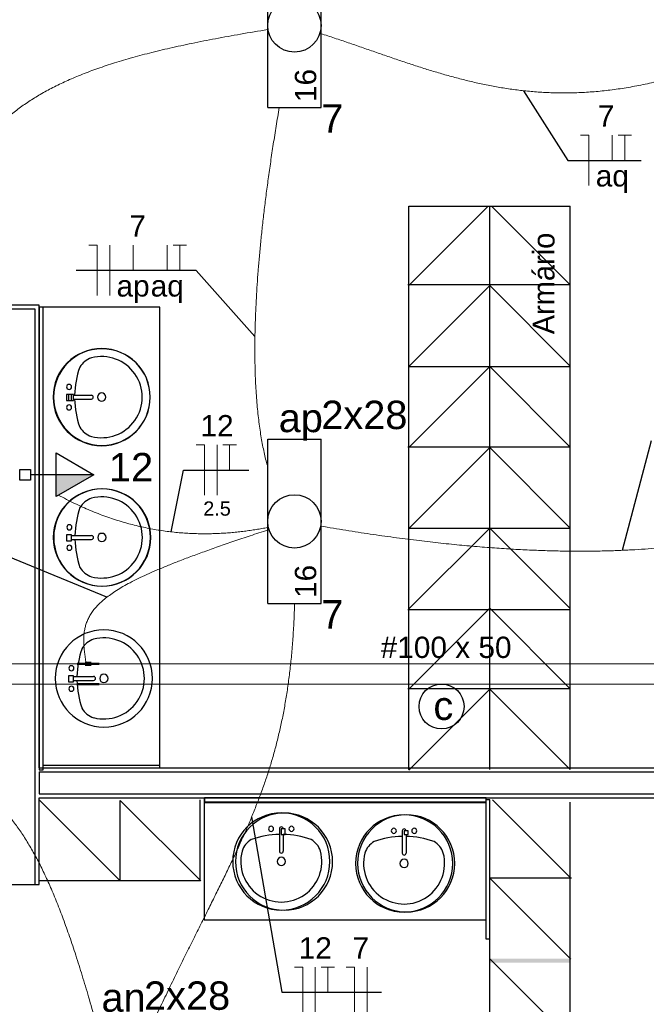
# Model space of a CAD drawing. Header units: millimetres. Extents: x 7 to 269, y 1 to 169.
# Tile 42 of 115: x 76.46 to 79.57, y 29.65 to 34.54. Entities that reach past the tile are written whole.
import ezdxf

# ---------------------------------------------------------------- set-up
doc = ezdxf.new("R2010")
doc.units = ezdxf.units.MM
doc.header["$MEASUREMENT"] = 0
for name, color, linetype, lineweight in [('Eletroduto - Marco Polo', 6, 'Continuous', 9), ('Fiação - Marco Polo', 3, 'Continuous', 9), ('Layout - Marco Polo', 252, 'Continuous', 25), ('Layout-02 - Marco Polo', 243, 'Continuous', 50), ('Linha de Chamada - Marco Polo', 1, 'Continuous', 25), ('Luminárias - Marco Polo', 5, 'Continuous', 25), ('Textos - Marco Polo', 143, 'Continuous', 25), ('Tomadas - Marco Polo', 150, 'Continuous', 25)]:
    doc.layers.add(name, color=color, linetype=linetype, lineweight=lineweight)
doc.layers.add('Parede - Marco Polo', color=7, linetype='Continuous')
doc.styles.add('Arial', font='arial.ttf')
doc.styles.add('CenturyGothic', font='GOTHIC.TTF')

msp = doc.modelspace()

# ---------------------------------------------------------------- hatches: boundary and pattern name
at = {"layer": 'Layout - Marco Polo', "linetype": 'Continuous'}
msp.add_hatch(color=8, dxfattribs=at).paths.add_polyline_path([(78.9128, 29.8603), (79.1919, 29.8603), (79.1919, 29.8798), (78.7918, 29.8798), (78.7918, 29.8603), (78.9128, 29.8603), (78.9128, 29.8603)])
at = {"layer": 'Tomadas - Marco Polo', "linetype": 'Continuous'}
msp.add_hatch(color=256, dxfattribs=at).paths.add_polyline_path([(76.6379, 32.2841), (76.8254, 32.2841), (76.6379, 32.1758)])

# ---------------------------------------------------------------- linework, layer by layer
at = {"layer": 'Eletroduto - Marco Polo', "linetype": 'Continuous'}
for p, q in [((74.0654, 31.3444), (76.7464, 31.3444)), ((76.8464, 31.3444), (80.3037, 31.3444)), ((74.0654, 31.2444), (76.7464, 31.2444)), ((76.8464, 31.2444), (80.3037, 31.2444))]:
    msp.add_line(p, q, dxfattribs=at)
for points in [[(77.6874, 34.4945), (77.5541, 34.4722), (77.4292, 34.4496), (77.3123, 34.4264), (77.2031, 34.4026), (77.1011, 34.378), (77.006, 34.3524), (76.9174, 34.3259), (76.835, 34.2981), (76.7583, 34.269), (76.687, 34.2385), (76.6207, 34.2065), (76.559, 34.1727), (76.5016, 34.1371), (76.4481, 34.0996), (76.398, 34.0599), (76.3511, 34.0181), (76.3068, 33.9739), (76.265, 33.9272), (76.2251, 33.878), (76.1868, 33.826), (76.1498, 33.7711), (76.1136, 33.7132), (76.0779, 33.6523), (76.0422, 33.588), (76.0063, 33.5204), (75.9697, 33.4493), (75.9321, 33.3745), (75.8931, 33.2959), (75.8522, 33.2135), (75.8092, 33.127)], [(80.2147, 34.4508), (80.1106, 34.4036), (80.0099, 34.3615), (79.9126, 34.3244), (79.8184, 34.292), (79.7272, 34.2642), (79.6388, 34.2407), (79.5531, 34.2213), (79.4699, 34.2059), (79.3891, 34.1943), (79.3105, 34.1863), (79.2339, 34.1816), (79.1592, 34.1801), (79.0862, 34.1816), (79.0148, 34.1859), (78.9447, 34.1928), (78.8759, 34.2021), (78.8082, 34.2136), (78.7414, 34.2271), (78.6753, 34.2424), (78.6098, 34.2593), (78.5448, 34.2777), (78.48, 34.2972), (78.4154, 34.3179), (78.3507, 34.3393), (78.2858, 34.3614), (78.2206, 34.384), (78.1548, 34.4068), (78.0884, 34.4297), (78.0211, 34.4524), (77.9528, 34.4748)], [(77.746, 34.1075), (77.7307, 34.0152), (77.7165, 33.9254), (77.7034, 33.8382), (77.6914, 33.7535), (77.6805, 33.6713), (77.6707, 33.5916), (77.6619, 33.5142), (77.6541, 33.4393), (77.6472, 33.3667), (77.6413, 33.2965), (77.6364, 33.2285), (77.6324, 33.1627), (77.6292, 33.0992), (77.6269, 33.0378), (77.6255, 32.9786), (77.6249, 32.9214), (77.625, 32.8664), (77.626, 32.8133), (77.6277, 32.7622), (77.6301, 32.7131), (77.6332, 32.6659), (77.637, 32.6206), (77.6414, 32.5772), (77.6465, 32.5355), (77.6522, 32.4956), (77.6585, 32.4575), (77.6653, 32.421), (77.6727, 32.3862), (77.6806, 32.3531), (77.689, 32.3215)], [(76.6485, 32.1828), (76.6886, 32.1616), (76.7285, 32.1418), (76.7681, 32.1234), (76.8073, 32.1065), (76.8462, 32.0908), (76.8847, 32.0765), (76.9229, 32.0634), (76.9607, 32.0516), (76.9982, 32.0409), (77.0353, 32.0314), (77.072, 32.023), (77.1083, 32.0157), (77.1442, 32.0094), (77.1798, 32.004), (77.2149, 31.9997), (77.2496, 31.9962), (77.2839, 31.9937), (77.3178, 31.9919), (77.3512, 31.991), (77.3842, 31.9908), (77.4168, 31.9913), (77.4489, 31.9926), (77.4805, 31.9944), (77.5117, 31.9969), (77.5424, 31.9999), (77.5726, 32.0034), (77.6023, 32.0074), (77.6316, 32.0119), (77.6603, 32.0168), (77.6885, 32.022)], [(77.689, 32.0096), (77.6018, 31.9809), (77.5202, 31.9534), (77.4439, 31.9271), (77.3727, 31.9018), (77.3066, 31.8775), (77.2453, 31.8541), (77.1886, 31.8315), (77.1365, 31.8097), (77.0886, 31.7885), (77.045, 31.7679), (77.0053, 31.7478), (76.9695, 31.7281), (76.9373, 31.7087), (76.9086, 31.6896), (76.8832, 31.6706), (76.8609, 31.6517), (76.8417, 31.6329), (76.8252, 31.6139), (76.8115, 31.5947), (76.8001, 31.5753), (76.7911, 31.5556), (76.7843, 31.5355), (76.7794, 31.5149), (76.7763, 31.4936), (76.7749, 31.4718), (76.7749, 31.4492), (76.7762, 31.4257), (76.7787, 31.4014), (76.7821, 31.3761), (76.7864, 31.3497)], [(77.9525, 32.0288), (78.0773, 32.008), (78.198, 31.9893), (78.3146, 31.9728), (78.4272, 31.9582), (78.5359, 31.9456), (78.6408, 31.9348), (78.7418, 31.9258), (78.8392, 31.9185), (78.933, 31.9127), (79.0232, 31.9085), (79.11, 31.9058), (79.1935, 31.9044), (79.2737, 31.9042), (79.3506, 31.9053), (79.4245, 31.9074), (79.4953, 31.9107), (79.5632, 31.9148), (79.6281, 31.9198), (79.6903, 31.9256), (79.7498, 31.9321), (79.8067, 31.9393), (79.861, 31.947), (79.9128, 31.9551), (79.9622, 31.9636), (80.0094, 31.9724), (80.0543, 31.9814), (80.0971, 31.9906), (80.1378, 31.9998), (80.1765, 32.009), (80.2133, 32.018)], [(77.8225, 31.6454), (77.8189, 31.5555), (77.8137, 31.4697), (77.807, 31.3877), (77.7987, 31.3092), (77.7889, 31.2337), (77.7776, 31.1611), (77.7648, 31.0911), (77.7505, 31.0232), (77.7346, 30.9573), (77.7174, 30.8929), (77.6986, 30.8299), (77.6784, 30.7678), (77.6567, 30.7064), (77.6335, 30.6454), (77.609, 30.5844), (77.583, 30.5231), (77.5555, 30.4613), (77.5267, 30.3986), (77.4964, 30.3347), (77.4648, 30.2693), (77.4317, 30.2022), (77.3973, 30.1329), (77.3615, 30.0612), (77.3244, 29.9867), (77.2859, 29.9092), (77.246, 29.8284), (77.2048, 29.7439), (77.1623, 29.6554), (77.1184, 29.5627), (77.0732, 29.4654)], [(76.8318, 29.576), (76.7991, 29.6902), (76.767, 29.7971), (76.7355, 29.8971), (76.7042, 29.9906), (76.673, 30.0777), (76.6417, 30.159), (76.6101, 30.2347), (76.578, 30.3051), (76.5451, 30.3707), (76.5113, 30.4317), (76.4765, 30.4885), (76.4402, 30.5414), (76.4025, 30.5908), (76.363, 30.6369), (76.3217, 30.6802), (76.2781, 30.721), (76.2323, 30.7595), (76.1839, 30.7962), (76.1329, 30.8314), (76.0788, 30.8654), (76.0217, 30.8986), (75.9612, 30.9312), (75.8972, 30.9637), (75.8294, 30.9964), (75.7578, 31.0296), (75.682, 31.0636), (75.6018, 31.0988), (75.5171, 31.1355), (75.4277, 31.1741), (75.3333, 31.2149)]]:
    msp.add_spline(points, degree=3, dxfattribs=at)
at = {"layer": 'Fiação - Marco Polo'}
for p, q in [((79.2429, 33.9702), (79.2846, 33.9702)), ((79.2846, 33.7202), (79.2846, 33.9702)), ((79.4006, 33.8452), (79.4006, 33.9702)), ((79.4297, 33.9702), (79.4964, 33.9702)), ((79.4631, 33.8452), (79.4631, 33.9702)), ((76.8, 33.4239), (76.8417, 33.4239)), ((76.8417, 33.1739), (76.8417, 33.4239)), ((76.9042, 33.1739), (76.9042, 33.4239)), ((77.0202, 33.2989), (77.0202, 33.4239)), ((77.1896, 33.2989), (77.1896, 33.4239)), ((77.2188, 33.4239), (77.2854, 33.4239)), ((77.2521, 33.2989), (77.2521, 33.4239)), ((77.3329, 32.432), (77.3746, 32.432)), ((77.3746, 32.182), (77.3746, 32.432)), ((77.4371, 32.182), (77.4371, 32.432)), ((77.4663, 32.432), (77.5329, 32.432)), ((77.4996, 32.307), (77.4996, 32.432)), ((77.821, 29.8385), (77.8627, 29.8385)), ((77.8627, 29.5885), (77.8627, 29.8385)), ((77.9252, 29.5885), (77.9252, 29.8385)), ((77.9544, 29.8385), (78.0211, 29.8385)), ((77.9877, 29.7135), (77.9877, 29.8385)), ((78.0785, 29.8385), (78.1201, 29.8385)), ((78.1201, 29.5885), (78.1201, 29.8385)), ((78.1826, 29.5885), (78.1826, 29.8385))]:
    msp.add_line(p, q, dxfattribs=at)
at = {"layer": 'Layout - Marco Polo'}
for p, q in [((78.3893, 33.6183), (79.1919, 33.6183)), ((78.3893, 33.2243), (78.7833, 33.6183)), ((78.3893, 30.8193), (78.3893, 33.6183)), ((78.7918, 30.8193), (78.7918, 33.6183)), ((79.1919, 33.2263), (78.7998, 33.6183)), ((79.1919, 30.8193), (79.1919, 33.6183)), ((79.1919, 33.2263), (78.3854, 33.2263)), ((78.3893, 32.8218), (78.7918, 33.2243)), ((79.1919, 32.8238), (78.7918, 33.2243)), ((76.5533, 33.1268), (75.7433, 33.1268)), ((76.5533, 30.8288), (76.5533, 33.1268)), ((76.5734, 33.1168), (76.5533, 33.1168)), ((76.5533, 33.1168), (76.5533, 30.8188)), ((77.1534, 33.1168), (76.5734, 33.1168)), ((76.5734, 30.8188), (76.5734, 33.1168)), ((77.1534, 30.8393), (77.1534, 33.1168)), ((78.3893, 32.4193), (78.7918, 32.8213)), ((78.3919, 32.8213), (79.1913, 32.8213)), ((79.1919, 32.4213), (78.7918, 32.8213)), ((76.7148, 32.6828), (76.6893, 32.6828)), ((76.6893, 32.6828), (76.6893, 32.6528)), ((76.7244, 32.6828), (76.6993, 32.6828)), ((76.6993, 32.6828), (76.6993, 32.6528)), ((76.7148, 32.6528), (76.7148, 32.6828)), ((76.7244, 32.6528), (76.7244, 32.6828)), ((76.7244, 32.6788), (76.8128, 32.6788)), ((76.6893, 32.6528), (76.7148, 32.6528)), ((76.6993, 32.6528), (76.7244, 32.6528)), ((76.7244, 32.6598), (76.8128, 32.6598)), ((79.1919, 32.4213), (78.3854, 32.4213)), ((78.3919, 32.0193), (78.7918, 32.4193)), ((79.1913, 32.0193), (78.7918, 32.4193)), ((79.1919, 32.0638), (79.1919, 32.3343)), ((76.7148, 31.9858), (76.6893, 31.9858)), ((76.6893, 31.9858), (76.6893, 31.9558)), ((76.7148, 31.9558), (76.7148, 31.9858)), ((76.7148, 31.9818), (76.8139, 31.9818)), ((78.3919, 31.6193), (78.7918, 32.0193)), ((78.3919, 32.0193), (79.1913, 32.0193)), ((79.1919, 31.6193), (78.7918, 32.0193)), ((76.6893, 31.9558), (76.7148, 31.9558)), ((76.7148, 31.9628), (76.8139, 31.9628)), ((79.1919, 31.6133), (78.3854, 31.6133)), ((78.3893, 31.2193), (78.7918, 31.6213)), ((79.1919, 31.2213), (78.7918, 31.6213)), ((76.7244, 31.2858), (76.6993, 31.2858)), ((76.6993, 31.2858), (76.6993, 31.2558)), ((76.6993, 31.2558), (76.7244, 31.2558)), ((76.7244, 31.2558), (76.7244, 31.2858)), ((76.7244, 31.2818), (76.8238, 31.2818)), ((76.7244, 31.2628), (76.8238, 31.2628)), ((79.1919, 31.2213), (78.3854, 31.2213)), ((78.3893, 30.8168), (78.7918, 31.2193)), ((79.1919, 30.8193), (78.7918, 31.2193)), ((79.1919, 30.8288), (79.1919, 31.0993)), ((76.5533, 30.8288), (80.1839, 30.8288)), ((76.5533, 30.8188), (76.5734, 30.8188)), ((77.1534, 30.8393), (76.5734, 30.8393)), ((76.5533, 30.2488), (76.5533, 30.6788)), ((76.5533, 30.6788), (81.6133, 30.6788)), ((76.9553, 30.2668), (76.5533, 30.6693)), ((77.3559, 30.2668), (76.9553, 30.6668)), ((76.9553, 30.2668), (76.9553, 30.6668)), ((77.3534, 30.2688), (77.3534, 30.6698)), ((77.3734, 30.6743), (77.3734, 30.6543)), ((77.3748, 30.6788), (77.3748, 30.6593)), ((78.7719, 30.6693), (78.7719, 29.9793)), ((78.7918, 30.6693), (78.7719, 30.6693)), ((78.7733, 30.6593), (78.7733, 30.6788)), ((78.7918, 29.9793), (78.7918, 30.6693)), ((78.7918, 29.0933), (78.7918, 30.6693)), ((79.1938, 30.2798), (78.8049, 30.6693)), ((78.7719, 30.6543), (77.3734, 30.6543)), ((77.3734, 30.6543), (77.3734, 30.0738)), ((77.3748, 30.6593), (78.7733, 30.6593)), ((79.1919, 29.0823), (79.1919, 30.6583)), ((77.7468, 30.5253), (77.7468, 30.4148)), ((77.7758, 30.5253), (77.7563, 30.5253)), ((77.7563, 30.5253), (77.7563, 30.4973)), ((77.7758, 30.4973), (77.7758, 30.5253)), ((78.3568, 30.5153), (78.3568, 30.4048)), ((78.3859, 30.5153), (78.3668, 30.5153)), ((78.3668, 30.5153), (78.3668, 30.4973)), ((78.3859, 30.4973), (78.3859, 30.5153)), ((77.7563, 30.4973), (77.7758, 30.4973)), ((77.7659, 30.4973), (77.7659, 30.4148)), ((78.3668, 30.4973), (78.3859, 30.4973)), ((78.3758, 30.4973), (78.3758, 30.4048)), ((78.7918, 30.2823), (79.1979, 30.2823)), ((79.1938, 29.8778), (78.7918, 30.2798)), ((76.5533, 30.2688), (77.3534, 30.2688)), ((77.3734, 30.0738), (78.7719, 30.0738)), ((78.7719, 29.9793), (78.7918, 29.9793)), ((79.1919, 29.4803), (78.7918, 29.8803))]:
    msp.add_line(p, q, dxfattribs=at)
for centre, radius, start, end in [((76.8638, 32.6693), 0.2413, 90, 270), ((76.8638, 32.6693), 0.2413, 270, 90), ((76.8648, 32.6693), 0.24, 90, 270), ((76.8448, 32.7643), 0.1045, 107.81, 149.207), ((76.8638, 32.6693), 0.2014, 255.307, 104.693), ((76.8648, 32.6693), 0.24, 270, 90), ((77.1818, 32.6693), 0.4523, 160.791, 178.793), ((76.7018, 32.7198), 0.0127, 90, 270), ((76.7018, 32.7198), 0.0127, 270, 90), ((76.8128, 32.6693), 0.00953, 270, 90), ((76.8638, 32.6693), 0.0206, 90, 270), ((76.8638, 32.6693), 0.0206, 270, 90), ((76.7018, 32.6183), 0.0127, 90, 270), ((76.7018, 32.6183), 0.0127, 270, 90), ((77.1818, 32.6693), 0.4523, 181.207, 199.209), ((76.8448, 32.5738), 0.1045, 210.793, 252.19), ((76.8648, 31.9723), 0.2413, 90, 270), ((76.8668, 31.9723), 0.2413, 90, 270), ((76.8648, 31.9723), 0.2413, 270, 90), ((76.8668, 31.9723), 0.2413, 270, 90), ((76.8458, 32.0673), 0.1045, 107.81, 149.207), ((76.8648, 31.9723), 0.2014, 255.307, 104.693), ((77.1833, 31.9723), 0.4523, 160.791, 178.793), ((76.7034, 32.0228), 0.0127, 90, 270), ((76.7034, 32.0228), 0.0127, 270, 90), ((76.8139, 31.9723), 0.00953, 270, 90), ((76.8648, 31.9723), 0.0206, 90, 270), ((76.8648, 31.9723), 0.0206, 270, 90), ((76.7034, 31.9213), 0.0127, 90, 270), ((76.7034, 31.9213), 0.0127, 270, 90), ((77.1833, 31.9723), 0.4523, 181.207, 199.209), ((76.8458, 31.8768), 0.1045, 210.793, 252.19), ((76.8748, 31.2723), 0.2413, 90, 270), ((76.8748, 31.2723), 0.2413, 90, 270), ((76.8748, 31.2723), 0.2413, 270, 90), ((76.8748, 31.2723), 0.2413, 270, 90), ((76.8559, 31.3673), 0.1045, 107.81, 149.207), ((76.8748, 31.2723), 0.2014, 255.307, 104.693), ((77.1933, 31.2723), 0.4523, 160.791, 178.793), ((76.7133, 31.3228), 0.0127, 90, 270), ((76.7133, 31.3228), 0.0127, 270, 90), ((77.1933, 31.2723), 0.4523, 181.207, 199.209), ((76.8238, 31.2723), 0.00953, 270, 90), ((76.8748, 31.2723), 0.0206, 90, 270), ((76.8748, 31.2723), 0.0206, 270, 90), ((76.7133, 31.2213), 0.0127, 90, 270), ((76.7133, 31.2213), 0.0127, 270, 90), ((76.8559, 31.1768), 0.1045, 210.793, 252.19), ((77.7563, 30.3633), 0.2413, 0, 180), ((77.7698, 30.3623), 0.2413, 0, 180), ((78.3663, 30.3533), 0.2413, 0, 180), ((78.3768, 30.3538), 0.2413, 0, 180), ((77.7053, 30.5253), 0.0127, 0, 180), ((77.7053, 30.5253), 0.0127, 180, 0), ((77.7563, 30.5253), 0.00953, 0, 180), ((77.8068, 30.5253), 0.0127, 0, 180), ((77.8068, 30.5253), 0.0127, 180, 0), ((78.3153, 30.5153), 0.0127, 0, 180), ((78.3153, 30.5153), 0.0127, 180, 0), ((78.3663, 30.5153), 0.00953, 0, 180), ((78.4168, 30.5153), 0.0127, 0, 180), ((78.4168, 30.5153), 0.0127, 180, 0), ((77.6608, 30.3828), 0.1045, 120.793, 162.19), ((77.7563, 30.0453), 0.4523, 91.2067, 109.209), ((77.7563, 30.0453), 0.4523, 70.7914, 88.7933), ((77.8513, 30.3828), 0.1045, 17.8096, 59.2073), ((78.3663, 30.0353), 0.4523, 91.2067, 109.209), ((78.3663, 30.0353), 0.4523, 70.7914, 88.7933), ((78.2708, 30.3728), 0.1045, 120.793, 162.19), ((78.4613, 30.3728), 0.1045, 17.8096, 59.2073), ((77.7563, 30.3633), 0.2014, 165.307, 14.6929), ((77.7563, 30.3633), 0.0206, 0, 180), ((77.7563, 30.4148), 0.00953, 180, 0), ((78.3663, 30.3533), 0.2014, 165.307, 14.6929), ((78.3663, 30.3533), 0.0206, 0, 180), ((78.3663, 30.4048), 0.00953, 180, 0), ((77.7563, 30.3633), 0.2413, 180, 0), ((77.7698, 30.3623), 0.2413, 180, 0), ((77.7563, 30.3633), 0.0206, 180, 0), ((78.3663, 30.3533), 0.2413, 180, 0), ((78.3768, 30.3538), 0.2413, 180, 0), ((78.3663, 30.3533), 0.0206, 180, 0)]:
    msp.add_arc(centre, radius, start, end, dxfattribs=at)
at = {"layer": 'Layout-02 - Marco Polo'}
for p, q in [((76.7464, 31.3394), (76.7464, 31.3494)), ((76.7814, 31.3494), (76.8114, 31.3494)), ((76.7814, 31.3394), (76.7814, 31.3494)), ((76.8114, 31.3394), (76.8114, 31.3494)), ((76.8464, 31.3394), (76.8464, 31.3494)), ((76.7464, 31.3444), (76.7814, 31.3444)), ((76.7814, 31.3394), (76.8114, 31.3394)), ((76.8114, 31.3444), (76.8464, 31.3444)), ((76.7464, 31.2394), (76.7464, 31.2494)), ((76.8464, 31.2394), (76.8464, 31.2494)), ((76.8464, 31.2444), (76.7464, 31.2444))]:
    msp.add_line(p, q, dxfattribs=at)
at = {"layer": 'Linha de Chamada - Marco Polo'}
for p, q in [((78.96, 34.191), (79.1804, 33.8452)), ((79.1804, 33.8452), (79.5444, 33.8452)), ((77.3334, 33.2989), (76.7375, 33.2989)), ((77.6253, 32.9697), (77.3334, 33.2989)), ((79.451, 31.9085), (79.5945, 32.4532)), ((77.2088, 32.0004), (77.2704, 32.307)), ((77.2704, 32.307), (77.5954, 32.307)), ((76.8899, 31.6759), (76.4023, 31.8763)), ((77.609, 30.5844), (77.7585, 29.7135)), ((77.7585, 29.7135), (78.2545, 29.7135))]:
    msp.add_line(p, q, dxfattribs=at)
msp.add_circle((78.5523, 31.1329), 0.1116, dxfattribs=at)
at = {"layer": 'Luminárias - Marco Polo'}
for p, q in [((77.689, 34.1073), (77.689, 34.9233)), ((77.9539, 34.1073), (77.9539, 34.9233)), ((77.689, 34.1073), (77.9539, 34.1073)), ((77.689, 31.6443), (77.689, 32.4603)), ((77.689, 32.4603), (77.9539, 32.4603)), ((77.9539, 31.6443), (77.9539, 32.4603)), ((77.689, 31.6443), (77.9539, 31.6443))]:
    msp.add_line(p, q, dxfattribs=at)
for centre in [(77.8214, 34.5153), (77.8214, 32.0523)]:
    msp.add_circle(centre, 0.1325, dxfattribs=at)
at = {"layer": 'Parede - Marco Polo'}
for p, q in [((76.5333, 33.1068), (74.6433, 33.1068)), ((76.5333, 30.2488), (76.5333, 33.1068)), ((76.5533, 30.8088), (81.6133, 30.8088)), ((76.5533, 30.8088), (76.5533, 30.6988)), ((77.1534, 30.8288), (77.1534, 30.8393)), ((76.5533, 30.6988), (81.6133, 30.6988)), ((78.7733, 30.6788), (77.3748, 30.6788)), ((76.4034, 30.2488), (76.5533, 30.2488))]:
    msp.add_line(p, q, dxfattribs=at)
at = {"layer": 'Parede - Marco Polo', "color": 1}
msp.add_line((77.3748, 30.6743), (77.3734, 30.6743), dxfattribs=at)
at = {"layer": 'Tomadas - Marco Polo'}
for p, q in [((76.6379, 32.3923), (76.8254, 32.2841)), ((76.6379, 32.1758), (76.6379, 32.3923)), ((76.4569, 32.2576), (76.4569, 32.3105)), ((76.4569, 32.3105), (76.5099, 32.3105)), ((76.5099, 32.3105), (76.5099, 32.2576)), ((76.6379, 32.2841), (76.5099, 32.2841)), ((76.8254, 32.2841), (76.6379, 32.2841)), ((76.8254, 32.2841), (76.6379, 32.1758)), ((76.5099, 32.2576), (76.4569, 32.2576))]:
    msp.add_line(p, q, dxfattribs=at)

# ---------------------------------------------------------------- texts
at = {"layer": 'Fiação - Marco Polo', "attachment_point": 8, "line_spacing_factor": 0.798, "style": 'Arial'}
for s, insert, char_height, width in [('7', (79.3695, 34.0123), 0.1059, 0.12708), ('aq', (79.4005, 33.6834), 0.1059, 0.25416), ('7', (77.0425, 33.4663), 0.1059, 0.12708), ('ap', (77.02, 33.1369), 0.1059, 0.25416), ('aq', (77.1895, 33.1369), 0.1059, 0.25416), ('12', (77.437, 32.4743), 0.1059, 0.25416), ('2.5', (77.437, 32.0797), 0.0706, 0.25416), ('12', (77.925, 29.8808), 0.1059, 0.25416), ('7', (78.1515, 29.8808), 0.1059, 0.12708)]:
    msp.add_mtext(s, dxfattribs=dict(at, insert=insert, char_height=char_height, width=width))
at = {"layer": 'Layout - Marco Polo', "color": 7, "insert": (79.1149, 32.9814), "char_height": 0.10778, "width": 0.905381, "attachment_point": 7, "rotation": 90.0002, "line_spacing_factor": 0.798, "style": 'CenturyGothic'}
msp.add_mtext('Armário', dxfattribs=at)
at = {"layer": 'Linha de Chamada - Marco Polo', "insert": (78.5611, 31.064), "char_height": 0.1412, "width": 0.50832, "attachment_point": 8, "line_spacing_factor": 0.798, "style": 'Arial'}
msp.add_mtext('c', dxfattribs=at)
at = {"layer": 'Luminárias - Marco Polo', "char_height": 0.1059, "width": 0.25416, "attachment_point": 7, "rotation": 90.0002, "line_spacing_factor": 0.798, "style": 'Arial'}
for insert in [(77.9311, 34.1349), (77.9311, 31.6719)]:
    msp.add_mtext('16', dxfattribs=dict(at, insert=insert))
at = {"layer": 'Textos - Marco Polo', "line_spacing_factor": 0.798, "style": 'Arial'}
for s, insert, char_height, width, attachment_point in [('7', (77.955, 33.983), 0.1412, 0.16944, 7), ('2x28', (77.955, 32.5085), 0.1412, 0.67776, 7), ('ap', (77.7435, 32.4529), 0.1412, 0.33888, 7), ('12', (77.01, 32.251), 0.1412, 0.33888, 8), ('7', (77.955, 31.52), 0.1412, 0.16944, 7), ('#100 x 50', (78.575, 31.3723), 0.1059, 1.14372, 8), ('2x28', (77.0745, 29.6245), 0.1412, 0.67776, 7), ('an', (76.863, 29.615), 0.1412, 0.33888, 7)]:
    msp.add_mtext(s, dxfattribs=dict(at, insert=insert, char_height=char_height, width=width, attachment_point=attachment_point))

doc.saveas('drawing.dxf')
